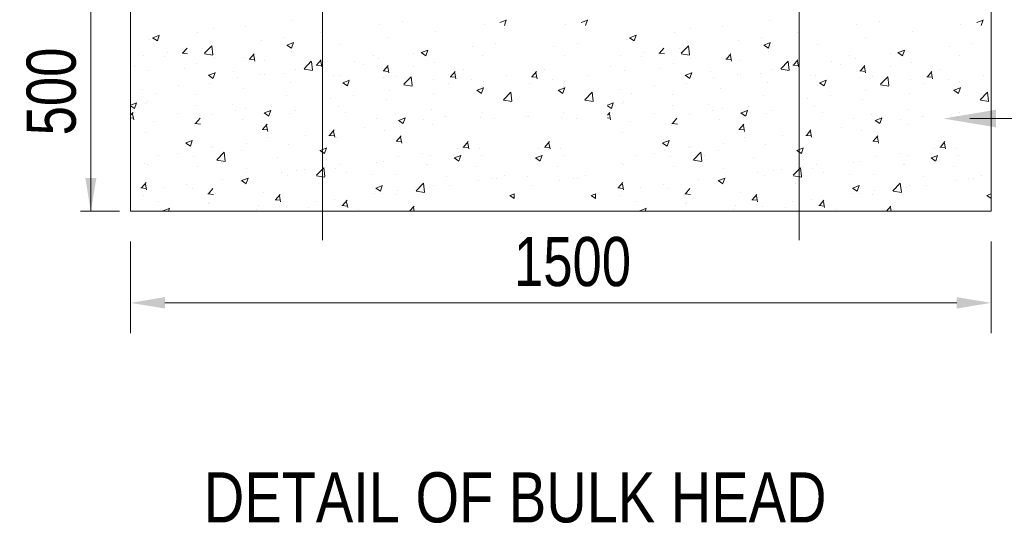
# Model space of a CAD drawing. Header units: millimetres. Extents: x 675887 to 845087, y 647781 to 767581.
# Tile 8 of 16: x 790700 to 801846, y 711273 to 716976. Entities that reach past the tile are written whole.
import ezdxf

# ---------------------------------------------------------------- set-up
doc = ezdxf.new("R2010")
doc.units = ezdxf.units.MM
doc.header["$LTSCALE"] = 3500
doc.header["$MEASUREMENT"] = 0
doc.linetypes.add('CENTER2', pattern=[1.125, 0.75, -0.125, 0.125, -0.125])
doc.layers.add('PPPP', color=7, linetype='Continuous', lineweight=30)
doc.layers.add('text', color=3, linetype='Continuous', lineweight=25)
doc.styles.add('DIM', font='txt', dxfattribs={"width": 0.8})
doc.styles.add('style1', font='ARIAL.TTF')

msp = doc.modelspace()

# ---------------------------------------------------------------- linework, layer by layer
at = {"linetype": 'CENTER2', "lineweight": 15}
for p, q in [((794127, 714479), (794127, 726501)), ((799524, 714479), (799524, 726501))]:
    msp.add_line(p, q, dxfattribs=at)
at = {"layer": 'PPPP', "linetype": 'ByBlock', "lineweight": 15}
for p, q in [((801695, 714806), (801695, 720809)), ((791955, 719144), (791955, 714806)), ((793259, 716904), (793259, 716904)), ((793793, 716971), (793793, 716971)), ((794772, 716917), (794772, 716917)), ((795037, 716952), (795037, 716952)), ((795956, 716920), (795956, 716920)), ((796135, 716944), (796209, 716972)), ((796186, 716909), (796208, 716973)), ((796876, 716920), (796876, 716920)), ((797056, 716944), (797130, 716972)), ((797106, 716909), (797128, 716973)), ((798657, 716904), (798657, 716904)), ((799191, 716971), (799191, 716971)), ((800169, 716917), (800169, 716917)), ((800434, 716952), (800434, 716952)), ((801353, 716920), (801353, 716920)), ((801533, 716944), (801607, 716972)), ((801583, 716909), (801605, 716973)), ((792207, 716772), (792281, 716801)), ((792258, 716738), (792280, 716801)), ((792716, 716829), (792716, 716829)), ((792895, 716879), (792895, 716879)), ((794104, 716829), (794104, 716829)), ((795407, 716841), (795407, 716841)), ((797605, 716772), (797679, 716801)), ((797655, 716738), (797677, 716801)), ((798114, 716829), (798114, 716829)), ((798292, 716879), (798292, 716879)), ((799501, 716829), (799501, 716829)), ((800804, 716841), (800804, 716841)), ((792167, 716750), (792167, 716750)), ((792205, 716772), (792258, 716736)), ((792278, 716773), (792278, 716773)), ((792790, 716595), (792873, 716680)), ((792885, 716579), (792873, 716679)), ((793439, 716742), (793439, 716742)), ((793703, 716776), (793703, 716776)), ((793725, 716687), (793778, 716652)), ((793727, 716688), (793801, 716716)), ((793778, 716653), (793799, 716717)), ((794330, 716699), (794330, 716699)), ((794873, 716773), (794873, 716773)), ((795827, 716675), (795827, 716675)), ((796091, 716710), (796091, 716710)), ((796747, 716675), (796747, 716675)), ((797012, 716710), (797012, 716710)), ((797564, 716750), (797564, 716750)), ((797602, 716772), (797655, 716736)), ((797675, 716773), (797675, 716773)), ((798188, 716595), (798270, 716680)), ((798282, 716579), (798270, 716679)), ((798836, 716742), (798836, 716742)), ((799101, 716776), (799101, 716776)), ((799122, 716687), (799175, 716652)), ((799124, 716688), (799198, 716716)), ((799175, 716653), (799197, 716717)), ((799727, 716699), (799727, 716699)), ((800270, 716773), (800270, 716773)), ((801224, 716675), (801224, 716675)), ((801489, 716710), (801489, 716710)), ((792106, 716566), (792106, 716566)), ((792370, 716601), (792370, 716601)), ((792538, 716595), (792601, 716589)), ((792544, 716595), (792595, 716655)), ((792771, 716654), (792771, 716654)), ((792792, 716589), (792886, 716574)), ((793302, 716528), (793353, 716589)), ((793361, 716506), (793349, 716572)), ((793781, 716619), (793781, 716619)), ((794701, 716565), (794701, 716565)), ((795159, 716588), (795159, 716588)), ((795245, 716603), (795297, 716567)), ((795247, 716603), (795321, 716631)), ((795298, 716568), (795319, 716632)), ((795943, 716568), (795943, 716568)), ((796864, 716568), (796864, 716568)), ((797503, 716566), (797503, 716566)), ((797768, 716601), (797768, 716601)), ((797935, 716595), (797998, 716589)), ((797941, 716595), (797992, 716655)), ((798168, 716654), (798168, 716654)), ((798189, 716589), (798283, 716574)), ((798700, 716528), (798751, 716589)), ((798758, 716506), (798746, 716572)), ((799178, 716619), (799178, 716619)), ((800098, 716565), (800098, 716565)), ((800556, 716588), (800556, 716588)), ((800642, 716603), (800695, 716567)), ((800644, 716603), (800718, 716631)), ((800695, 716568), (800716, 716632)), ((801341, 716568), (801341, 716568)), ((792337, 716560), (792337, 716560)), ((792703, 716477), (792703, 716477)), ((792901, 716536), (792901, 716536)), ((793246, 716552), (793246, 716552)), ((793296, 716528), (793359, 716523)), ((793466, 716513), (793466, 716513)), ((793919, 716419), (794001, 716505)), ((794013, 716404), (794002, 716504)), ((794030, 716489), (794030, 716489)), ((794055, 716462), (794118, 716456)), ((794061, 716462), (794112, 716523)), ((794084, 716459), (794084, 716459)), ((794119, 716440), (794107, 716506)), ((794494, 716500), (794494, 716500)), ((794595, 716465), (794595, 716465)), ((794758, 716535), (794758, 716535)), ((794819, 716396), (794870, 716456)), ((795394, 716489), (795394, 716489)), ((797734, 716560), (797734, 716560)), ((798101, 716477), (798101, 716477)), ((798298, 716536), (798298, 716536)), ((798644, 716552), (798644, 716552)), ((798693, 716528), (798757, 716523)), ((798863, 716513), (798863, 716513)), ((799316, 716419), (799399, 716505)), ((799411, 716404), (799399, 716504)), ((799427, 716489), (799427, 716489)), ((799452, 716462), (799515, 716456)), ((799458, 716462), (799509, 716523)), ((799482, 716459), (799482, 716459)), ((799517, 716440), (799504, 716506)), ((799891, 716500), (799891, 716500)), ((799992, 716465), (799992, 716465)), ((800156, 716535), (800156, 716535)), ((800217, 716396), (800268, 716456)), ((800791, 716489), (800791, 716489)), ((791995, 716442), (791995, 716442)), ((792154, 716398), (792154, 716398)), ((792560, 716418), (792560, 716418)), ((792836, 716346), (792889, 716311)), ((792839, 716346), (792913, 716375)), ((792889, 716312), (792911, 716376)), ((793124, 716394), (793124, 716394)), ((793425, 716359), (793425, 716359)), ((793468, 716353), (793468, 716353)), ((793689, 716371), (793689, 716371)), ((793826, 716412), (793826, 716412)), ((793920, 716414), (794015, 716399)), ((794253, 716347), (794253, 716347)), ((794317, 716347), (794317, 716347)), ((794813, 716395), (794876, 716390)), ((794860, 716421), (794860, 716421)), ((794878, 716373), (794866, 716440)), ((795159, 716441), (795159, 716441)), ((795578, 716329), (795629, 716390)), ((795636, 716307), (795624, 716373)), ((795724, 716417), (795724, 716417)), ((796214, 716346), (796214, 716346)), ((796498, 716329), (796549, 716390)), ((796557, 716307), (796544, 716373)), ((796644, 716417), (796644, 716417)), ((797134, 716346), (797134, 716346)), ((797392, 716442), (797392, 716442)), ((797551, 716398), (797551, 716398)), ((797957, 716418), (797957, 716418)), ((798234, 716346), (798286, 716311)), ((798236, 716346), (798310, 716375)), ((798287, 716312), (798308, 716376)), ((798521, 716394), (798521, 716394)), ((798823, 716359), (798823, 716359)), ((798865, 716353), (798865, 716353)), ((799086, 716371), (799086, 716371)), ((799223, 716412), (799223, 716412)), ((799318, 716414), (799412, 716399)), ((799650, 716347), (799650, 716347)), ((799714, 716347), (799714, 716347)), ((800210, 716395), (800274, 716390)), ((800257, 716421), (800257, 716421)), ((800275, 716373), (800263, 716440)), ((800556, 716441), (800556, 716441)), ((800975, 716329), (801026, 716390)), ((801034, 716307), (801021, 716373)), ((801121, 716417), (801121, 716417)), ((801611, 716346), (801611, 716346)), ((792493, 716236), (792493, 716236)), ((792851, 716248), (792851, 716248)), ((793161, 716324), (793161, 716324)), ((793768, 716267), (793768, 716267)), ((794356, 716261), (794409, 716226)), ((794358, 716262), (794432, 716290)), ((794409, 716227), (794431, 716291)), ((794818, 716323), (794818, 716323)), ((794954, 716333), (794954, 716333)), ((795047, 716244), (795130, 716330)), ((795049, 716239), (795143, 716224)), ((795142, 716229), (795130, 716329)), ((795382, 716299), (795382, 716299)), ((795549, 716258), (795549, 716258)), ((795572, 716329), (795635, 716324)), ((795813, 716293), (795813, 716293)), ((795947, 716275), (795947, 716275)), ((796469, 716258), (796469, 716258)), ((796492, 716329), (796555, 716324)), ((796734, 716293), (796734, 716293)), ((796867, 716275), (796867, 716275)), ((797890, 716236), (797890, 716236)), ((798248, 716248), (798248, 716248)), ((798558, 716324), (798558, 716324)), ((799165, 716267), (799165, 716267)), ((799753, 716261), (799806, 716226)), ((799756, 716262), (799830, 716290)), ((799806, 716227), (799828, 716291)), ((800215, 716323), (800215, 716323)), ((800352, 716333), (800352, 716333)), ((800445, 716244), (800527, 716330)), ((800446, 716239), (800540, 716224)), ((800539, 716229), (800528, 716329)), ((800779, 716299), (800779, 716299)), ((800946, 716258), (800946, 716258)), ((800969, 716329), (801032, 716324)), ((801211, 716293), (801211, 716293)), ((801344, 716275), (801344, 716275)), ((792092, 716184), (792092, 716184)), ((792234, 716142), (792234, 716142)), ((792691, 716125), (792691, 716125)), ((793234, 716200), (793234, 716200)), ((793721, 716121), (793721, 716121)), ((794338, 716227), (794338, 716227)), ((794480, 716118), (794480, 716118)), ((794881, 716170), (794881, 716170)), ((795381, 716137), (795381, 716137)), ((795876, 716177), (795929, 716141)), ((795878, 716177), (795952, 716205)), ((795929, 716142), (795950, 716206)), ((795930, 716216), (795930, 716216)), ((796176, 716069), (796258, 716155)), ((796271, 716054), (796259, 716154)), ((796796, 716177), (796849, 716141)), ((796798, 716177), (796872, 716205)), ((796849, 716142), (796870, 716206)), ((796851, 716216), (796851, 716216)), ((797096, 716069), (797179, 716155)), ((797191, 716054), (797179, 716154)), ((797489, 716184), (797489, 716184)), ((797631, 716142), (797631, 716142)), ((798088, 716125), (798088, 716125)), ((798631, 716200), (798631, 716200)), ((799118, 716121), (799118, 716121)), ((799735, 716227), (799735, 716227)), ((799877, 716118), (799877, 716118)), ((800278, 716170), (800278, 716170)), ((800778, 716137), (800778, 716137)), ((801273, 716177), (801326, 716141)), ((801275, 716177), (801349, 716205)), ((801326, 716142), (801348, 716206)), ((801328, 716216), (801328, 716216)), ((801573, 716069), (801656, 716155)), ((801668, 716054), (801656, 716154)), ((791955, 716007), (792024, 716034)), ((792001, 715971), (792022, 716035)), ((792126, 716023), (792126, 716023)), ((792141, 716046), (792141, 716046)), ((793104, 716015), (793104, 716015)), ((794215, 716083), (794215, 716083)), ((794847, 716069), (794847, 716069)), ((796178, 716064), (796272, 716049)), ((797098, 716064), (797192, 716049)), ((797352, 716007), (797421, 716034)), ((797398, 715971), (797419, 716035)), ((797523, 716023), (797523, 716023)), ((797539, 716046), (797539, 716046)), ((798502, 716015), (798502, 716015)), ((799613, 716083), (799613, 716083)), ((800244, 716069), (800244, 716069)), ((801575, 716064), (801669, 716049)), ((791955, 716000), (792000, 715970)), ((791955, 715893), (791983, 715926)), ((791991, 715843), (791978, 715910)), ((792488, 715910), (792488, 715910)), ((792691, 715999), (792691, 715999)), ((792882, 715907), (792882, 715907)), ((793147, 715942), (793147, 715942)), ((793255, 715975), (793255, 715975)), ((793468, 715920), (793520, 715885)), ((793470, 715921), (793544, 715949)), ((793521, 715886), (793542, 715950)), ((793548, 715995), (793548, 715995)), ((793755, 715915), (793755, 715915)), ((793820, 715951), (793820, 715951)), ((794304, 715995), (794304, 715995)), ((794384, 715927), (794384, 715927)), ((794949, 715904), (794949, 715904)), ((795358, 715963), (795358, 715963)), ((795936, 715929), (795936, 715929)), ((796856, 715929), (796856, 715929)), ((797352, 716000), (797398, 715970)), ((797352, 715893), (797380, 715926)), ((797388, 715843), (797376, 715910)), ((797885, 715910), (797885, 715910)), ((798088, 715999), (798088, 715999)), ((798280, 715907), (798280, 715907)), ((798544, 715942), (798544, 715942)), ((798652, 715975), (798652, 715975)), ((798865, 715920), (798917, 715885)), ((798867, 715921), (798941, 715949)), ((798918, 715886), (798939, 715950)), ((798945, 715995), (798945, 715995)), ((799152, 715915), (799152, 715915)), ((799217, 715951), (799217, 715951)), ((799701, 715995), (799701, 715995)), ((799782, 715927), (799782, 715927)), ((800346, 715904), (800346, 715904)), ((800756, 715963), (800756, 715963)), ((801333, 715929), (801333, 715929)), ((791955, 715863), (791989, 715860)), ((792214, 715819), (792214, 715819)), ((792684, 715799), (792748, 715794)), ((792691, 715799), (792742, 715860)), ((793221, 715848), (793221, 715848)), ((793449, 715733), (793500, 715794)), ((794742, 715857), (794742, 715857)), ((794987, 715836), (795040, 715800)), ((794990, 715836), (795064, 715864)), ((795040, 715801), (795062, 715865)), ((795270, 715841), (795270, 715841)), ((795368, 715785), (795368, 715785)), ((795513, 715880), (795513, 715880)), ((795535, 715876), (795535, 715876)), ((795918, 715864), (795918, 715864)), ((796078, 715856), (796078, 715856)), ((796433, 715880), (796433, 715880)), ((796455, 715876), (796455, 715876)), ((796838, 715864), (796838, 715864)), ((796998, 715856), (796998, 715856)), ((797352, 715863), (797386, 715860)), ((797612, 715819), (797612, 715819)), ((798082, 715799), (798145, 715794)), ((798088, 715799), (798139, 715860)), ((798618, 715848), (798618, 715848)), ((798846, 715733), (798897, 715794)), ((800139, 715857), (800139, 715857)), ((800385, 715836), (800437, 715800)), ((800387, 715836), (800461, 715864)), ((800438, 715801), (800459, 715865)), ((800668, 715841), (800668, 715841)), ((800766, 715785), (800766, 715785)), ((800911, 715880), (800911, 715880)), ((800932, 715876), (800932, 715876)), ((801315, 715864), (801315, 715864)), ((801475, 715856), (801475, 715856)), ((792128, 715694), (792128, 715694)), ((792678, 715773), (792678, 715773)), ((793443, 715733), (793506, 715727)), ((793508, 715711), (793495, 715777)), ((794125, 715751), (794125, 715751)), ((794202, 715701), (794202, 715701)), ((794208, 715666), (794259, 715727)), ((794266, 715644), (794254, 715711)), ((794603, 715753), (794603, 715753)), ((794834, 715717), (794834, 715717)), ((797526, 715694), (797526, 715694)), ((798075, 715773), (798075, 715773)), ((798840, 715733), (798903, 715727)), ((798905, 715711), (798893, 715777)), ((799522, 715751), (799522, 715751)), ((799599, 715701), (799599, 715701)), ((799605, 715666), (799656, 715727)), ((799663, 715644), (799651, 715711)), ((800000, 715753), (800000, 715753)), ((800231, 715717), (800231, 715717)), ((792579, 715579), (792632, 715544)), ((792581, 715580), (792655, 715608)), ((792632, 715545), (792653, 715609)), ((793269, 715578), (793269, 715578)), ((793508, 715645), (793508, 715645)), ((793742, 715563), (793742, 715563)), ((793937, 715666), (793937, 715666)), ((794201, 715666), (794265, 715661)), ((794291, 715643), (794291, 715643)), ((794960, 715600), (795023, 715595)), ((794966, 715600), (795017, 715661)), ((795025, 715578), (795012, 715644)), ((795725, 715534), (795776, 715595)), ((795783, 715512), (795771, 715578)), ((796645, 715534), (796696, 715595)), ((796703, 715512), (796691, 715578)), ((797976, 715579), (798029, 715544)), ((797979, 715580), (798053, 715608)), ((798029, 715545), (798051, 715609)), ((798667, 715578), (798667, 715578)), ((798905, 715645), (798905, 715645)), ((799139, 715563), (799139, 715563)), ((799335, 715666), (799335, 715666)), ((799599, 715666), (799662, 715661)), ((799688, 715643), (799688, 715643)), ((800357, 715600), (800420, 715595)), ((800363, 715600), (800414, 715661)), ((800422, 715578), (800410, 715644)), ((801122, 715534), (801173, 715595)), ((801180, 715512), (801168, 715578)), ((792485, 715459), (792485, 715459)), ((792604, 715490), (792604, 715490)), ((792869, 715525), (792869, 715525)), ((792891, 715539), (792891, 715539)), ((792930, 715389), (793013, 715475)), ((793025, 715374), (793013, 715474)), ((793208, 715496), (793208, 715496)), ((794099, 715495), (794151, 715459)), ((794101, 715495), (794175, 715523)), ((794152, 715460), (794173, 715524)), ((795257, 715459), (795257, 715459)), ((795657, 715512), (795657, 715512)), ((795718, 715534), (795782, 715528)), ((795905, 715512), (795905, 715512)), ((796578, 715512), (796578, 715512)), ((796639, 715534), (796702, 715528)), ((796825, 715512), (796825, 715512)), ((797882, 715459), (797882, 715459)), ((798001, 715490), (798001, 715490)), ((798266, 715525), (798266, 715525)), ((798289, 715539), (798289, 715539)), ((798328, 715389), (798410, 715475)), ((798422, 715374), (798411, 715474)), ((798605, 715496), (798605, 715496)), ((799496, 715495), (799549, 715459)), ((799498, 715495), (799572, 715523)), ((799549, 715460), (799570, 715524)), ((800654, 715459), (800654, 715459)), ((801055, 715512), (801055, 715512)), ((801116, 715534), (801179, 715528)), ((801302, 715512), (801302, 715512)), ((792116, 715342), (792116, 715342)), ((792143, 715340), (792143, 715340)), ((792275, 715434), (792275, 715434)), ((792665, 715421), (792665, 715421)), ((792932, 715384), (793026, 715369)), ((793049, 715435), (793049, 715435)), ((793614, 715411), (793614, 715411)), ((794178, 715387), (794178, 715387)), ((794743, 715363), (794743, 715363)), ((794821, 715365), (794821, 715365)), ((794992, 715424), (794992, 715424)), ((795307, 715339), (795307, 715339)), ((795355, 715433), (795355, 715433)), ((795619, 715410), (795671, 715374)), ((795621, 715410), (795695, 715439)), ((795672, 715376), (795693, 715439)), ((795931, 715438), (795931, 715438)), ((796539, 715410), (796591, 715374)), ((796541, 715410), (796615, 715439)), ((796592, 715376), (796613, 715439)), ((796852, 715438), (796852, 715438)), ((797513, 715342), (797513, 715342)), ((797540, 715340), (797540, 715340)), ((797672, 715434), (797672, 715434)), ((798062, 715421), (798062, 715421)), ((798329, 715384), (798423, 715369)), ((798447, 715435), (798447, 715435)), ((799011, 715411), (799011, 715411)), ((799576, 715387), (799576, 715387)), ((800140, 715363), (800140, 715363)), ((800219, 715365), (800219, 715365)), ((800389, 715424), (800389, 715424)), ((800705, 715339), (800705, 715339)), ((800753, 715433), (800753, 715433)), ((801016, 715410), (801068, 715374)), ((801018, 715410), (801092, 715439)), ((801069, 715376), (801090, 715439)), ((801329, 715438), (801329, 715438)), ((792708, 715316), (792708, 715316)), ((793272, 715293), (793272, 715293)), ((793659, 715249), (793659, 715249)), ((793837, 715269), (793837, 715269)), ((793924, 715284), (793924, 715284)), ((794059, 715214), (794141, 715300)), ((794154, 715199), (794142, 715299)), ((794278, 715291), (794278, 715291)), ((794324, 715336), (794324, 715336)), ((794401, 715245), (794401, 715245)), ((794698, 715226), (794698, 715226)), ((795315, 715332), (795315, 715332)), ((795872, 715315), (795872, 715315)), ((796792, 715315), (796792, 715315)), ((798105, 715316), (798105, 715316)), ((798670, 715293), (798670, 715293)), ((799056, 715249), (799056, 715249)), ((799234, 715269), (799234, 715269)), ((799321, 715284), (799321, 715284)), ((799456, 715214), (799539, 715300)), ((799551, 715199), (799539, 715299)), ((799676, 715291), (799676, 715291)), ((799722, 715336), (799722, 715336)), ((799799, 715245), (799799, 715245)), ((800095, 715226), (800095, 715226)), ((800712, 715332), (800712, 715332)), ((801269, 715315), (801269, 715315)), ((792079, 715070), (792130, 715131)), ((792137, 715048), (792125, 715114)), ((792991, 715161), (792991, 715161)), ((793195, 715144), (793195, 715144)), ((793210, 715154), (793263, 715118)), ((793213, 715154), (793287, 715182)), ((793263, 715119), (793285, 715183)), ((793729, 715211), (793729, 715211)), ((794061, 715209), (794155, 715194)), ((794081, 715120), (794081, 715120)), ((794966, 715221), (794966, 715221)), ((795188, 715039), (795270, 715125)), ((795282, 715023), (795271, 715124)), ((795530, 715197), (795530, 715197)), ((795892, 715160), (795892, 715160)), ((796047, 715183), (796047, 715183)), ((796095, 715173), (796095, 715173)), ((796185, 715206), (796185, 715206)), ((796451, 715197), (796451, 715197)), ((796812, 715160), (796812, 715160)), ((796967, 715183), (796967, 715183)), ((797015, 715173), (797015, 715173)), ((797105, 715206), (797105, 715206)), ((797476, 715070), (797527, 715131)), ((797535, 715048), (797522, 715114)), ((798388, 715161), (798388, 715161)), ((798592, 715144), (798592, 715144)), ((798608, 715154), (798660, 715118)), ((798610, 715154), (798684, 715182)), ((798660, 715119), (798682, 715183)), ((799126, 715211), (799126, 715211)), ((799458, 715209), (799552, 715194)), ((799479, 715120), (799479, 715120)), ((800363, 715221), (800363, 715221)), ((800585, 715039), (800667, 715125)), ((800680, 715023), (800668, 715124)), ((800928, 715197), (800928, 715197)), ((801289, 715160), (801289, 715160)), ((801444, 715183), (801444, 715183)), ((801492, 715173), (801492, 715173)), ((801582, 715206), (801582, 715206)), ((792073, 715070), (792136, 715065)), ((792326, 715073), (792326, 715073)), ((792591, 715108), (792591, 715108)), ((792652, 715069), (792652, 715069)), ((792831, 715004), (792894, 714998)), ((792837, 715004), (792888, 715065)), ((793465, 715014), (793465, 715014)), ((794714, 715007), (794714, 715007)), ((794730, 715069), (794783, 715033)), ((794732, 715069), (794806, 715098)), ((794783, 715034), (794804, 715098)), ((794808, 715013), (794808, 715013)), ((794979, 715042), (794979, 715042)), ((795189, 715033), (795283, 715019)), ((795343, 715081), (795343, 715081)), ((795379, 715095), (795379, 715095)), ((795568, 715100), (795568, 715100)), ((796488, 715100), (796488, 715100)), ((797470, 715070), (797533, 715065)), ((797723, 715073), (797723, 715073)), ((797988, 715108), (797988, 715108)), ((798049, 715069), (798049, 715069)), ((798228, 715004), (798292, 714998)), ((798235, 715004), (798286, 715065)), ((798862, 715014), (798862, 715014)), ((800111, 715007), (800111, 715007)), ((800127, 715069), (800180, 715033)), ((800130, 715069), (800204, 715098)), ((800180, 715034), (800202, 715098)), ((800206, 715013), (800206, 715013)), ((800376, 715042), (800376, 715042)), ((800587, 715033), (800681, 715019)), ((800740, 715081), (800740, 715081)), ((800776, 715095), (800776, 715095)), ((800965, 715100), (800965, 715100)), ((792103, 714990), (792103, 714990)), ((792274, 714921), (792274, 714921)), ((792839, 714897), (792839, 714897)), ((792848, 714908), (792848, 714908)), ((793590, 714937), (793653, 714932)), ((793596, 714937), (793647, 714998)), ((793654, 714915), (793642, 714982)), ((794046, 714919), (794046, 714919)), ((794266, 714939), (794266, 714939)), ((794354, 714871), (794405, 714932)), ((794413, 714849), (794401, 714915)), ((794951, 714994), (794951, 714994)), ((796250, 714984), (796298, 714952)), ((796252, 714984), (796298, 715002)), ((796298, 714950), (796298, 715002)), ((797170, 714984), (797218, 714952)), ((797172, 714984), (797218, 715002)), ((797218, 714950), (797218, 715002)), ((797500, 714990), (797500, 714990)), ((797672, 714921), (797672, 714921)), ((798236, 714897), (798236, 714897)), ((798245, 714908), (798245, 714908)), ((798987, 714937), (799050, 714932)), ((798993, 714937), (799044, 714998)), ((799052, 714915), (799039, 714982)), ((799443, 714919), (799443, 714919)), ((799663, 714939), (799663, 714939)), ((799752, 714871), (799803, 714932)), ((799810, 714849), (799798, 714915)), ((800349, 714994), (800349, 714994)), ((801647, 714984), (801695, 714952)), ((801649, 714984), (801695, 715002)), ((801695, 714950), (801695, 715002)), ((791955, 714806), (797352, 714806)), ((792322, 714812), (792331, 714806)), ((792324, 714813), (792398, 714841)), ((792384, 714806), (792396, 714842)), ((793381, 714832), (793381, 714832)), ((793403, 714873), (793403, 714873)), ((793646, 714866), (793646, 714866)), ((793716, 714859), (793716, 714859)), ((793968, 714849), (793968, 714849)), ((794335, 714888), (794335, 714888)), ((794348, 714871), (794411, 714865)), ((794532, 714826), (794532, 714826)), ((795114, 714806), (795164, 714865)), ((795167, 714806), (795159, 714849)), ((795879, 714808), (795879, 714808)), ((796799, 714808), (796799, 714808)), ((797352, 714806), (801695, 714806)), ((797719, 714812), (797728, 714806)), ((797721, 714813), (797795, 714841)), ((797781, 714806), (797793, 714842)), ((798778, 714832), (798778, 714832)), ((798801, 714873), (798801, 714873)), ((799043, 714866), (799043, 714866)), ((799114, 714859), (799114, 714859)), ((799365, 714849), (799365, 714849)), ((799732, 714888), (799732, 714888)), ((799745, 714871), (799809, 714865)), ((799930, 714826), (799930, 714826)), ((800512, 714806), (800561, 714865)), ((800564, 714806), (800556, 714849)), ((801276, 714808), (801276, 714808))]:
    msp.add_line(p, q, dxfattribs=at)
at = {"layer": 'PPPP', "color": 1, "linetype": 'ByBlock', "lineweight": 15}
for p, q in [((791505, 714803), (791505, 717297)), ((791831, 714806), (791389, 714806)), ((791955, 714464), (791955, 713427)), ((801695, 714464), (801695, 713427)), ((792343, 713769), (801307, 713769))]:
    msp.add_line(p, q, dxfattribs=at)
msp.add_lwpolyline([(801454, 715856), (809469, 715856)], dxfattribs=at)
for points in [[(801752, 715757), (801156, 715856), (801752, 715956)], [(791443, 715182), (791568, 715182), (791505, 714806)], [(792343, 713834), (792343, 713705), (791955, 713769)], [(801307, 713834), (801307, 713705), (801695, 713769)]]:
    msp.add_solid(points, dxfattribs=at)

# ---------------------------------------------------------------- texts
at = {"layer": 'PPPP', "color": 3, "linetype": 'ByBlock', "lineweight": 15, "insert": (791060, 716163), "char_height": 556.6, "attachment_point": 5, "rotation": 90, "style": 'DIM'}
msp.add_mtext('500', dxfattribs=at)
at = {"layer": 'PPPP', "color": 3, "linetype": 'ByBlock', "lineweight": 15, "insert": (796958, 714233), "char_height": 556.6, "attachment_point": 5, "style": 'DIM'}
msp.add_mtext('1500', dxfattribs=at)
at = {"layer": 'text', "color": 3, "lineweight": 15, "style": 'style1', "width": 0.8}
msp.add_text('%%uDETAIL OF BULK HEAD', height=567.56, dxfattribs=at).set_placement((792784, 711283))

doc.saveas('drawing.dxf')
